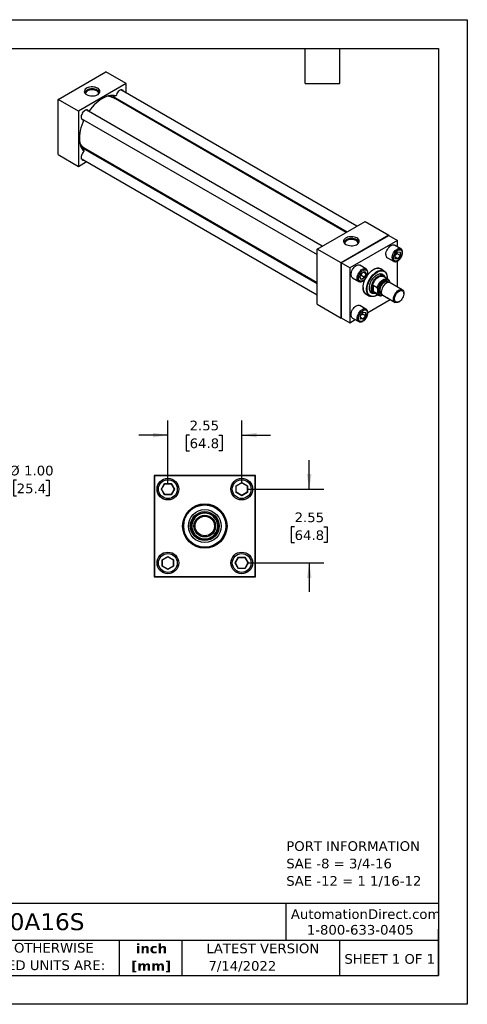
# Model space of a CAD drawing. Header units: inches. Extents: x 0 to 44, y 0 to 34.
# Tile 3 of 3: x 28.5 to 44, y 0 to 34. Entities that reach past the tile are written whole.
import ezdxf

# ---------------------------------------------------------------- set-up
doc = ezdxf.new("R2010")
doc.units = ezdxf.units.IN
doc.header["$LTSCALE"] = 4
doc.header["$MEASUREMENT"] = 0
doc.linetypes.add('SLD-Solid', pattern=[0])
doc.layers.add('DIMENSIONS', color=140, linetype='SLD-Solid', lineweight=25)
doc.layers.add('TEXT', color=140, linetype='SLD-Solid', lineweight=25)
doc.styles.add('SLDTEXTSTYLE0', font='VERDANA.TTF')
doc.styles.add('SLDTEXTSTYLE1', font='VERDANAB.TTF')
doc.dimstyles.new('SLDDIMSTYLE2', dxfattribs={"dimtxt": 0.339844, "dimasz": 0.52, "dimexe": 0, "dimexo": 0.0625, "dimgap": 0.084961, "dimtad": 0, "dimtih": 1, "dimtoh": 1, "dimrnd": 1e-09, "dimzin": 12, "dimdsep": 46, "dimtxsty": 'SLDTEXTSTYLE0', "dimsah": 1, "dimcen": 0.09, "dimadec": 0, "dimazin": 3, "dimtfac": 1, "dimtmove": 0, "dimatfit": 0, "dimfxl": 0, "dimfrac": 2, "dimtolj": 1, "dimtzin": 12, "dimarcsym": 0})
doc.dimstyles.new('SLDDIMSTYLE3', dxfattribs={"dimtxt": 0.339844, "dimasz": 0.52, "dimexe": 0, "dimexo": 0.0625, "dimgap": 0.084961, "dimtad": 0, "dimtih": 1, "dimtoh": 1, "dimrnd": 1e-09, "dimzin": 4, "dimdsep": 46, "dimtxsty": 'SLDTEXTSTYLE0', "dimsah": 1, "dimcen": 0.09, "dimadec": 0, "dimazin": 1, "dimtfac": 1, "dimtmove": 0, "dimatfit": 0, "dimfxl": 0, "dimfrac": 2, "dimtolj": 1, "dimtzin": 12, "dimarcsym": 0})

# ---------------------------------------------------------------- blocks, each defined once
blk = doc.blocks.new('SW_NOTE_0')
at = {"layer": 'TEXT', "color": 0, "char_height": 0.33333, "attachment_point": 1, "style": 'SLDTEXTSTYLE0'}
for s, insert in [('PORT INFORMATION', (0, 0.423)), ('SAE -8 = 3/4-16', (0, -0.179)), ('SAE -12 = 1 1/16-12', (0, -0.78))]:
    blk.add_mtext(s, dxfattribs=dict(at, insert=insert))
blk = doc.blocks.new('SW_NOTE_0_1')
at = {"layer": 'TEXT', "color": 0, "char_height": 0.3333, "attachment_point": 2, "style": 'SLDTEXTSTYLE1'}
for s, insert in [('inch', (0.5, 0.423)), ('[mm]', (0.489, -0.179))]:
    blk.add_mtext(s, dxfattribs=dict(at, insert=insert))
blk = doc.blocks.new('SW_NOTE_0_2')
at = {"layer": 'TEXT', "color": 0, "char_height": 0.33333, "attachment_point": 1, "style": 'SLDTEXTSTYLE0'}
for s, insert in [('UNLESS OTHERWISE ', (0, 0.423)), ('SPECIFIED UNITS ARE:', (0, -0.179))]:
    blk.add_mtext(s, dxfattribs=dict(at, insert=insert))
blk = doc.blocks.new('_D_3')
at = {"layer": 'DIMENSIONS'}
for p, q in [((27.948, 18.098), (26.948, 18.098)), ((26.948, 18.098), (26.948, 17.015)), ((28.433, 18.098), (28.319, 18.098)), ((28.319, 18.098), (28.319, 17.558)), ((29.443, 18.098), (29.557, 18.098)), ((29.557, 18.098), (29.557, 17.558)), ((28.319, 17.558), (28.433, 17.558)), ((29.557, 17.558), (29.443, 17.558)), ((22.363, 17.015), (25, 17.015)), ((25.24, 17.015), (27.448, 17.015)), ((22.363, 16.015), (25, 16.015)), ((25.24, 16.015), (27.448, 16.015)), ((26.948, 16.015), (26.948, 15.015))]:
    blk.add_line(p, q, dxfattribs=at)
for points in [[(26.948, 17.015), (27.028, 17.535), (26.868, 17.535)], [(26.948, 16.015), (26.868, 15.495), (27.028, 15.495)]]:
    blk.add_solid(points, dxfattribs=at)
at = {"layer": 'DIMENSIONS', "char_height": 0.3333, "attachment_point": 1, "style": 'SLDTEXTSTYLE0'}
for s, insert in [('%%c', (28.176, 18.598)), ('1.00', (28.689, 18.598)), ('25.4', (28.433, 17.981))]:
    blk.add_mtext(s, dxfattribs=dict(at, insert=insert))
blk = doc.blocks.new('_D_6')
at = {"layer": 'DIMENSIONS'}
for p, q in [((33.657, 17.99), (33.657, 20.156)), ((36.207, 17.99), (36.207, 20.156)), ((33.657, 19.656), (32.657, 19.656)), ((34.408, 19.656), (34.294, 19.656)), ((34.294, 19.656), (34.294, 19.116)), ((35.418, 19.656), (35.532, 19.656)), ((35.532, 19.656), (35.532, 19.116)), ((36.207, 19.656), (37.207, 19.656)), ((34.294, 19.116), (34.408, 19.116)), ((35.532, 19.116), (35.418, 19.116))]:
    blk.add_line(p, q, dxfattribs=at)
for points in [[(33.657, 19.656), (33.137, 19.736), (33.137, 19.576)], [(36.207, 19.656), (36.727, 19.576), (36.727, 19.736)]]:
    blk.add_solid(points, dxfattribs=at)
at = {"layer": 'DIMENSIONS', "char_height": 0.3333, "attachment_point": 1, "style": 'SLDTEXTSTYLE0'}
for s, insert in [('2.55', (34.408, 20.155)), ('64.8', (34.408, 19.539))]:
    blk.add_mtext(s, dxfattribs=dict(at, insert=insert))
blk = doc.blocks.new('_D_7')
at = {"layer": 'DIMENSIONS'}
for p, q in [((38.54, 17.79), (38.54, 18.79)), ((36.407, 17.79), (39.04, 17.79)), ((38.035, 16.484), (37.921, 16.484)), ((37.921, 16.484), (37.921, 15.944)), ((39.045, 16.484), (39.159, 16.484)), ((39.159, 16.484), (39.159, 15.944)), ((37.921, 15.944), (38.035, 15.944)), ((39.159, 15.944), (39.045, 15.944)), ((36.407, 15.24), (39.04, 15.24)), ((38.54, 15.24), (38.54, 14.24))]:
    blk.add_line(p, q, dxfattribs=at)
for points in [[(38.54, 17.79), (38.62, 18.31), (38.46, 18.31)], [(38.54, 15.24), (38.46, 14.72), (38.62, 14.72)]]:
    blk.add_solid(points, dxfattribs=at)
at = {"layer": 'DIMENSIONS', "char_height": 0.3333, "attachment_point": 1, "style": 'SLDTEXTSTYLE0'}
for s, insert in [('2.55', (38.035, 16.983)), ('64.8', (38.035, 16.367))]:
    blk.add_mtext(s, dxfattribs=dict(at, insert=insert))

msp = doc.modelspace()

# ---------------------------------------------------------------- linework, layer by layer
at = {"color": 7, "linetype": 'SLD-Solid'}
for p, q in [((0, 34), (44, 34)), ((44, 34), (44, 0)), ((44, 0), (0, 0))]:
    msp.add_line(p, q, dxfattribs=at)
for p, q in [((29.861, 31.25), (31.511, 32.202)), ((32.218, 31.794), (31.511, 32.202)), ((32.218, 31.794), (30.568, 30.842)), ((32.218, 31.469), (32.218, 31.794)), ((39.818, 26.656), (31.761, 31.308)), ((31.771, 31.343), (39.854, 26.677)), ((40.187, 26.869), (32.035, 31.575)), ((30.568, 30.842), (29.861, 31.25)), ((29.861, 29.345), (29.861, 31.25)), ((32.218, 31.044), (32.218, 31.085)), ((30.568, 30.842), (30.568, 28.936)), ((38.985, 26.175), (30.833, 30.882)), ((30.666, 30.593), (38.818, 25.887)), ((29.861, 29.345), (30.568, 28.936)), ((38.818, 24.884), (30.736, 29.549)), ((30.761, 29.576), (38.818, 24.924)), ((31.183, 29.291), (31.218, 29.312)), ((30.568, 28.936), (30.85, 29.099)), ((30.666, 29.205), (38.818, 24.499)), ((38.818, 26.079), (40.468, 27.032)), ((40.468, 27.032), (41.293, 26.555)), ((41.293, 26.555), (39.643, 25.603)), ((39.648, 25.6), (41.288, 26.547)), ((41.288, 26.547), (41.583, 26.377)), ((41.293, 26.545), (41.293, 26.555)), ((41.583, 26.377), (39.942, 25.43)), ((41.701, 26.092), (41.489, 26.214)), ((41.583, 26.16), (41.583, 26.377)), ((38.818, 24.174), (38.818, 26.079)), ((39.643, 25.603), (38.818, 26.079)), ((41.507, 25.87), (41.599, 25.984)), ((41.507, 25.747), (41.507, 25.87)), ((41.509, 25.87), (41.599, 25.982)), ((41.509, 25.751), (41.509, 25.87)), ((41.569, 25.945), (41.572, 25.92)), ((41.684, 25.856), (41.572, 25.92)), ((41.684, 25.856), (41.596, 25.746)), ((41.598, 25.981), (41.686, 25.973)), ((41.599, 25.984), (41.692, 25.976)), ((41.692, 25.853), (41.599, 25.739)), ((41.684, 25.973), (41.684, 25.856)), ((41.692, 25.976), (41.692, 25.853)), ((39.643, 25.603), (39.643, 23.698)), ((39.942, 25.43), (39.648, 25.6)), ((39.648, 23.706), (39.648, 25.6)), ((40.499, 25.398), (40.287, 25.52)), ((41.239, 25.781), (41.451, 25.659)), ((41.599, 25.739), (41.507, 25.747)), ((41.596, 25.746), (41.509, 25.796)), ((41.596, 25.746), (41.509, 25.753)), ((41.583, 24.772), (41.583, 25.665)), ((39.942, 25.43), (39.942, 23.536)), ((40.291, 25.106), (40.344, 25.243)), ((40.293, 25.108), (40.345, 25.242)), ((40.333, 25.162), (40.31, 25.152)), ((40.445, 25.097), (40.333, 25.162)), ((40.344, 25.243), (40.451, 25.305)), ((40.345, 25.242), (40.448, 25.301)), ((40.496, 25.229), (40.409, 25.279)), ((40.496, 25.229), (40.445, 25.097)), ((40.446, 25.3), (40.496, 25.229)), ((40.451, 25.305), (40.504, 25.229)), ((40.504, 25.229), (40.451, 25.092)), ((40.495, 25.4), (40.499, 25.398)), ((41.086, 25.155), (40.961, 25.227)), ((41.124, 25.325), (40.971, 25.413)), ((40.037, 25.087), (40.249, 24.965)), ((40.344, 25.03), (40.291, 25.106)), ((40.344, 25.037), (40.293, 25.109)), ((40.445, 25.097), (40.343, 25.038)), ((40.451, 25.092), (40.344, 25.03)), ((40.748, 24.839), (40.892, 24.757)), ((40.748, 24.839), (40.748, 24.614)), ((41.259, 25.042), (41.101, 25.134)), ((41.228, 25.085), (41.228, 25.096)), ((41.242, 24.935), (41.236, 24.938)), ((41.257, 24.926), (41.242, 24.935)), ((41.753, 24.673), (41.33, 24.918)), ((40.472, 24.548), (40.625, 24.459)), ((40.628, 24.65), (40.752, 24.578)), ((40.719, 24.661), (40.719, 24.792)), ((40.892, 24.531), (40.748, 24.614)), ((40.778, 24.575), (40.937, 24.484)), ((40.874, 24.484), (40.884, 24.489)), ((40.91, 24.59), (40.91, 24.676)), ((41.021, 24.552), (41.036, 24.543)), ((41.08, 24.485), (41.503, 24.24)), ((41.805, 24.537), (41.805, 24.559)), ((38.818, 24.174), (39.643, 23.698)), ((40.56, 23.892), (41.333, 24.339)), ((41.239, 24.393), (41.451, 24.27)), ((41.455, 24.268), (41.451, 24.27)), ((41.628, 24.253), (41.647, 24.263)), ((40.499, 24.01), (40.287, 24.132)), ((40.305, 23.788), (40.397, 23.902)), ((40.307, 23.788), (40.397, 23.9)), ((40.367, 23.863), (40.37, 23.838)), ((40.482, 23.774), (40.37, 23.838)), ((40.396, 23.899), (40.484, 23.891)), ((40.397, 23.902), (40.49, 23.894)), ((40.482, 23.891), (40.482, 23.774)), ((40.49, 23.894), (40.49, 23.771)), ((39.643, 23.698), (39.653, 23.703)), ((39.648, 23.706), (39.942, 23.536)), ((39.942, 23.536), (40.131, 23.645)), ((40.037, 23.699), (40.249, 23.577)), ((40.305, 23.665), (40.305, 23.788)), ((40.397, 23.656), (40.305, 23.665)), ((40.307, 23.669), (40.307, 23.788)), ((40.394, 23.664), (40.307, 23.714)), ((40.394, 23.664), (40.307, 23.671)), ((40.482, 23.774), (40.394, 23.664)), ((40.49, 23.771), (40.397, 23.656)), ((33.182, 18.265), (33.182, 14.765)), ((36.682, 18.265), (33.182, 18.265)), ((33.192, 18.255), (33.192, 14.775)), ((36.672, 18.255), (33.192, 18.255)), ((36.672, 14.775), (36.672, 18.255)), ((36.682, 14.765), (36.682, 18.265)), ((33.431, 17.79), (33.544, 17.986)), ((33.544, 17.595), (33.431, 17.79)), ((33.431, 17.79), (33.44, 17.79)), ((33.44, 17.79), (33.549, 17.978)), ((33.549, 17.603), (33.44, 17.79)), ((33.544, 17.986), (33.77, 17.986)), ((33.549, 17.978), (33.544, 17.986)), ((33.549, 17.978), (33.765, 17.978)), ((33.77, 17.986), (33.765, 17.978)), ((33.765, 17.978), (33.874, 17.79)), ((33.874, 17.79), (33.765, 17.603)), ((33.77, 17.986), (33.883, 17.79)), ((33.883, 17.79), (33.77, 17.595)), ((33.883, 17.79), (33.874, 17.79)), ((36.011, 17.903), (36.207, 18.016)), ((36.011, 17.677), (36.011, 17.903)), ((36.011, 17.903), (36.019, 17.899)), ((36.011, 17.677), (36.019, 17.682)), ((36.019, 17.899), (36.207, 18.007)), ((36.019, 17.682), (36.019, 17.899)), ((36.207, 17.574), (36.019, 17.682)), ((36.207, 18.016), (36.402, 17.903)), ((36.207, 18.016), (36.207, 18.007)), ((36.207, 18.007), (36.394, 17.899)), ((36.394, 17.682), (36.207, 17.574)), ((36.394, 17.899), (36.402, 17.903)), ((36.394, 17.899), (36.394, 17.682)), ((36.402, 17.677), (36.394, 17.682)), ((36.402, 17.903), (36.402, 17.677)), ((33.544, 17.595), (33.549, 17.603)), ((33.77, 17.595), (33.544, 17.595)), ((33.765, 17.603), (33.549, 17.603)), ((33.77, 17.595), (33.765, 17.603)), ((36.207, 17.564), (36.011, 17.677)), ((36.402, 17.677), (36.207, 17.564)), ((36.207, 17.564), (36.207, 17.574)), ((34.463, 16.395), (34.463, 16.636)), ((34.494, 16.436), (34.494, 16.594)), ((35.369, 16.594), (35.369, 16.436)), ((35.401, 16.636), (35.401, 16.395)), ((33.461, 15.353), (33.657, 15.466)), ((33.461, 15.127), (33.461, 15.353)), ((33.461, 15.353), (33.469, 15.349)), ((33.469, 15.349), (33.657, 15.457)), ((33.469, 15.132), (33.469, 15.349)), ((33.657, 15.466), (33.852, 15.353)), ((33.657, 15.466), (33.657, 15.457)), ((33.657, 15.457), (33.844, 15.349)), ((33.852, 15.353), (33.844, 15.349)), ((33.844, 15.349), (33.844, 15.132)), ((33.852, 15.353), (33.852, 15.127)), ((35.981, 15.24), (36.094, 15.436)), ((35.99, 15.24), (36.099, 15.428)), ((36.094, 15.436), (36.32, 15.436)), ((36.094, 15.436), (36.099, 15.428)), ((36.099, 15.428), (36.315, 15.428)), ((36.32, 15.436), (36.315, 15.428)), ((36.315, 15.428), (36.424, 15.24)), ((36.32, 15.436), (36.433, 15.24)), ((33.469, 15.132), (33.461, 15.127)), ((33.657, 15.014), (33.461, 15.127)), ((33.657, 15.024), (33.469, 15.132)), ((33.844, 15.132), (33.657, 15.024)), ((33.852, 15.127), (33.657, 15.014)), ((33.657, 15.014), (33.657, 15.024)), ((33.852, 15.127), (33.844, 15.132)), ((36.094, 15.045), (35.981, 15.24)), ((35.981, 15.24), (35.99, 15.24)), ((36.099, 15.053), (35.99, 15.24)), ((36.094, 15.045), (36.099, 15.053)), ((36.32, 15.045), (36.094, 15.045)), ((36.315, 15.053), (36.099, 15.053)), ((36.424, 15.24), (36.315, 15.053)), ((36.315, 15.053), (36.32, 15.045)), ((36.433, 15.24), (36.32, 15.045)), ((36.433, 15.24), (36.424, 15.24)), ((33.182, 14.765), (36.682, 14.765)), ((33.192, 14.775), (36.672, 14.775))]:
    msp.add_line(p, q)
at = {"flags": 128}
for points in [[(31.231, 31.632), (31.193, 31.651), (31.149, 31.665), (31.102, 31.674), (31.052, 31.678), (31.003, 31.677), (30.954, 31.67), (30.908, 31.658), (30.867, 31.642), (30.832, 31.622), (30.804, 31.598), (30.784, 31.572), (30.772, 31.544), (30.77, 31.515), (30.777, 31.486), (30.793, 31.459), (30.817, 31.434), (30.849, 31.412), (30.887, 31.393), (30.931, 31.379), (30.978, 31.37), (31.027, 31.366), (31.077, 31.367), (31.126, 31.374), (31.171, 31.386), (31.213, 31.402), (31.248, 31.422), (31.276, 31.446), (31.296, 31.472), (31.308, 31.5), (31.31, 31.529), (31.303, 31.558), (31.287, 31.585), (31.263, 31.61), (31.231, 31.632)], [(31.218, 31.571), (31.18, 31.589), (31.136, 31.602), (31.089, 31.611), (31.04, 31.613), (30.991, 31.611), (30.943, 31.602), (30.9, 31.589), (30.861, 31.571), (30.83, 31.549), (30.807, 31.523), (30.792, 31.496), (30.787, 31.468), (30.787, 31.466)], [(31.202, 31.542), (31.166, 31.559), (31.125, 31.571), (31.08, 31.579), (31.034, 31.581), (30.988, 31.577), (30.944, 31.569), (30.904, 31.555), (30.87, 31.537), (30.842, 31.516), (30.823, 31.491), (30.813, 31.465), (30.811, 31.439)], [(31.866, 31.371), (31.806, 31.383), (31.743, 31.387), (31.677, 31.382), (31.608, 31.369), (31.537, 31.347), (31.466, 31.317), (31.393, 31.279), (31.321, 31.233), (31.249, 31.181), (31.179, 31.121), (31.11, 31.055), (31.044, 30.983), (30.981, 30.906), (30.924, 30.829)], [(32.121, 31.526), (32.12, 31.527), (32.107, 31.552), (32.088, 31.569), (32.064, 31.577), (32.036, 31.576), (32.006, 31.565), (31.975, 31.546), (31.945, 31.52), (31.918, 31.487), (31.895, 31.45), (31.877, 31.411), (31.866, 31.371)], [(32.144, 31.086), (32.132, 31.119), (32.123, 31.14)], [(30.919, 30.832), (30.909, 30.852), (30.892, 30.871), (30.869, 30.882), (30.842, 30.883), (30.812, 30.875), (30.781, 30.858), (30.751, 30.834), (30.723, 30.803), (30.699, 30.767), (30.679, 30.727), (30.666, 30.688), (30.66, 30.649), (30.661, 30.614), (30.669, 30.584), (30.684, 30.561), (30.705, 30.547), (30.73, 30.541), (30.752, 30.543)], [(30.757, 30.54), (30.718, 30.452), (30.684, 30.359), (30.655, 30.266), (30.632, 30.173), (30.615, 30.082), (30.606, 29.994), (30.602, 29.909), (30.606, 29.827), (30.615, 29.75), (30.632, 29.678), (30.655, 29.612), (30.684, 29.552), (30.718, 29.499), (30.759, 29.453)], [(30.759, 29.453), (30.73, 29.424), (30.705, 29.389), (30.684, 29.35), (30.669, 29.31), (30.661, 29.271), (30.66, 29.235), (30.666, 29.204), (30.679, 29.179), (30.699, 29.162), (30.723, 29.154), (30.751, 29.155), (30.752, 29.155)], [(31.088, 29.346), (31.11, 29.349), (31.144, 29.354)], [(40.188, 26.462), (40.149, 26.48), (40.106, 26.494), (40.059, 26.503), (40.009, 26.507), (39.959, 26.506), (39.911, 26.499), (39.865, 26.488), (39.824, 26.471), (39.789, 26.451), (39.761, 26.427), (39.74, 26.401), (39.729, 26.373), (39.727, 26.344), (39.734, 26.316), (39.749, 26.288), (39.774, 26.263), (39.806, 26.241), (39.844, 26.223), (39.887, 26.209), (39.935, 26.199), (39.984, 26.195), (40.034, 26.197), (40.083, 26.203), (40.128, 26.215), (40.169, 26.231), (40.205, 26.252), (40.233, 26.275), (40.253, 26.302), (40.264, 26.33), (40.267, 26.359), (40.26, 26.387), (40.244, 26.414), (40.22, 26.44), (40.188, 26.462)], [(40.175, 26.4), (40.137, 26.418), (40.093, 26.432), (40.046, 26.44), (39.997, 26.443), (39.947, 26.44), (39.9, 26.432), (39.856, 26.418), (39.818, 26.4), (39.787, 26.378), (39.763, 26.353), (39.749, 26.325), (39.744, 26.297), (39.744, 26.296)], [(40.159, 26.371), (40.123, 26.388), (40.082, 26.401), (40.037, 26.408), (39.991, 26.41), (39.945, 26.407), (39.901, 26.398), (39.861, 26.385), (39.827, 26.367), (39.799, 26.345), (39.78, 26.321), (39.769, 26.295), (39.768, 26.268)], [(41.187, 25.895), (41.19, 25.937), (41.2, 25.981), (41.217, 26.026), (41.239, 26.07), (41.266, 26.111), (41.296, 26.147), (41.329, 26.178), (41.364, 26.202), (41.398, 26.218), (41.431, 26.225), (41.462, 26.224), (41.489, 26.214)], [(41.399, 25.773), (41.402, 25.815), (41.413, 25.859), (41.429, 25.904), (41.451, 25.947), (41.478, 25.988), (41.508, 26.025), (41.541, 26.055), (41.576, 26.079), (41.61, 26.095), (41.644, 26.103), (41.674, 26.102), (41.699, 26.093)], [(40.037, 25.087), (40.037, 25.087), (40.015, 25.105), (39.998, 25.131), (39.988, 25.164), (39.985, 25.202), (39.988, 25.243), (39.998, 25.287), (40.015, 25.332), (40.037, 25.376), (40.063, 25.417), (40.094, 25.453), (40.127, 25.484), (40.162, 25.508), (40.196, 25.524), (40.229, 25.531), (40.26, 25.53), (40.287, 25.52)], [(41.451, 25.659), (41.451, 25.659), (41.448, 25.66)], [(40.249, 24.964), (40.249, 24.965), (40.227, 24.983), (40.21, 25.009), (40.2, 25.041), (40.197, 25.079), (40.2, 25.121), (40.21, 25.165), (40.227, 25.21), (40.249, 25.253), (40.276, 25.294), (40.306, 25.331), (40.339, 25.361), (40.374, 25.385), (40.408, 25.401), (40.441, 25.409), (40.472, 25.408), (40.495, 25.4)], [(40.874, 24.484), (40.826, 24.46), (40.779, 24.444), (40.734, 24.437), (40.691, 24.437), (40.651, 24.447), (40.616, 24.464), (40.586, 24.49), (40.561, 24.523), (40.542, 24.563), (40.529, 24.609), (40.522, 24.661), (40.522, 24.716), (40.529, 24.775), (40.542, 24.836), (40.561, 24.899), (40.586, 24.961), (40.616, 25.021), (40.651, 25.08), (40.691, 25.135), (40.734, 25.185), (40.779, 25.23), (40.826, 25.268), (40.874, 25.3), (40.923, 25.324), (40.97, 25.34), (41.015, 25.347), (41.058, 25.347), (41.097, 25.337), (41.133, 25.32), (41.163, 25.294), (41.188, 25.261), (41.207, 25.221), (41.22, 25.175), (41.227, 25.123), (41.228, 25.096)], [(40.533, 25.147), (40.554, 25.177), (40.596, 25.231), (40.642, 25.28), (40.689, 25.323), (40.738, 25.359), (40.787, 25.388), (40.836, 25.408), (40.884, 25.42), (40.929, 25.424), (40.971, 25.418), (41.01, 25.404), (41.043, 25.382), (41.068, 25.357)], [(40.904, 24.502), (40.86, 24.477), (40.812, 24.457), (40.766, 24.446), (40.722, 24.443), (40.682, 24.449), (40.645, 24.463), (40.613, 24.486), (40.586, 24.516), (40.565, 24.554), (40.55, 24.598), (40.542, 24.648), (40.54, 24.702), (40.545, 24.76), (40.557, 24.82), (40.575, 24.882), (40.599, 24.944), (40.628, 25.005), (40.663, 25.063), (40.702, 25.118), (40.744, 25.169), (40.789, 25.214), (40.836, 25.252), (40.884, 25.284), (40.884, 25.284)], [(40.821, 24.55), (40.801, 24.545), (40.762, 24.541), (40.727, 24.546), (40.695, 24.559), (40.667, 24.58), (40.645, 24.609), (40.629, 24.644), (40.62, 24.686), (40.616, 24.732), (40.62, 24.782), (40.629, 24.835), (40.645, 24.889), (40.667, 24.943), (40.695, 24.996), (40.727, 25.046), (40.762, 25.092), (40.801, 25.133), (40.842, 25.168), (40.884, 25.195), (40.926, 25.216), (40.967, 25.228), (41.005, 25.232), (41.041, 25.227), (41.073, 25.214), (41.1, 25.193), (41.122, 25.164), (41.138, 25.129), (41.144, 25.109)], [(40.683, 24.73), (40.687, 24.778), (40.697, 24.829), (40.713, 24.88), (40.736, 24.931), (40.763, 24.981), (40.795, 25.027), (40.831, 25.068), (40.869, 25.104), (40.909, 25.132), (40.949, 25.154), (40.988, 25.166), (41.025, 25.171), (41.059, 25.166), (41.089, 25.153), (41.114, 25.131), (41.123, 25.12)], [(41.044, 25.371), (41.019, 25.391), (40.983, 25.409), (40.944, 25.419), (40.9, 25.42), (40.854, 25.412), (40.807, 25.396), (40.758, 25.372), (40.758, 25.372)], [(40.884, 25.284), (40.932, 25.307), (40.979, 25.323), (41.024, 25.33), (41.066, 25.329), (41.105, 25.318), (41.139, 25.3), (41.169, 25.273), (41.193, 25.239), (41.211, 25.198), (41.223, 25.151), (41.228, 25.099), (41.227, 25.061)], [(41.066, 25.166), (41.063, 25.204), (41.061, 25.217)], [(40.568, 24.492), (40.554, 24.495), (40.516, 24.509), (40.482, 24.531), (40.454, 24.561), (40.431, 24.598), (40.414, 24.643), (40.404, 24.693), (40.401, 24.748), (40.404, 24.806), (40.414, 24.868), (40.431, 24.931), (40.454, 24.995), (40.482, 25.058), (40.491, 25.076)], [(40.719, 24.792), (40.732, 24.844), (40.752, 24.895), (40.777, 24.946), (40.808, 24.993), (40.843, 25.037), (40.88, 25.074), (40.92, 25.105), (40.96, 25.128), (40.999, 25.143), (41.037, 25.149), (41.071, 25.145), (41.101, 25.134)], [(40.892, 24.757), (40.912, 24.808), (40.937, 24.857), (40.968, 24.904), (41.002, 24.947), (41.039, 24.984), (41.078, 25.014), (41.118, 25.037), (41.157, 25.051), (41.194, 25.057), (41.228, 25.054), (41.259, 25.043), (41.284, 25.023), (41.304, 24.995)], [(40.91, 24.676), (40.921, 24.726), (40.938, 24.776), (40.961, 24.825), (40.99, 24.872), (41.023, 24.915), (41.059, 24.952), (41.097, 24.982), (41.136, 25.004), (41.174, 25.018), (41.21, 25.023), (41.243, 25.018), (41.272, 25.004), (41.295, 24.982), (41.312, 24.952), (41.321, 24.922)], [(41.236, 24.938), (41.236, 24.939), (41.209, 24.945), (41.18, 24.944), (41.148, 24.933), (41.115, 24.914), (41.083, 24.888), (41.053, 24.855), (41.027, 24.818), (41.005, 24.777), (40.988, 24.735), (40.978, 24.693), (40.975, 24.653)], [(41.33, 24.918), (41.303, 24.928), (41.273, 24.929), (41.239, 24.921), (41.205, 24.905), (41.17, 24.882), (41.137, 24.851), (41.107, 24.814), (41.08, 24.773), (41.058, 24.73), (41.042, 24.685), (41.032, 24.641), (41.028, 24.599)], [(40.401, 24.753), (40.402, 24.725), (40.408, 24.674), (40.422, 24.627), (40.441, 24.586), (40.466, 24.553), (40.497, 24.527), (40.533, 24.509), (40.545, 24.505)], [(40.801, 24.563), (40.795, 24.563), (40.763, 24.572), (40.736, 24.589), (40.713, 24.615), (40.697, 24.647), (40.687, 24.686), (40.683, 24.73)], [(40.686, 24.568), (40.699, 24.573), (40.733, 24.589)], [(41.451, 24.355), (41.455, 24.397), (41.465, 24.441), (41.481, 24.485), (41.503, 24.529), (41.53, 24.57), (41.561, 24.606), (41.594, 24.637), (41.628, 24.661), (41.663, 24.677), (41.696, 24.684), (41.726, 24.683), (41.753, 24.673), (41.775, 24.655), (41.792, 24.629), (41.802, 24.597), (41.805, 24.559), (41.805, 24.559)], [(41.647, 24.629), (41.68, 24.644), (41.711, 24.65), (41.74, 24.648), (41.764, 24.636), (41.784, 24.617), (41.797, 24.589), (41.804, 24.556), (41.804, 24.518), (41.797, 24.477), (41.784, 24.434), (41.764, 24.392), (41.74, 24.352), (41.711, 24.316), (41.68, 24.286), (41.647, 24.263), (41.614, 24.248), (41.582, 24.242), (41.554, 24.245), (41.529, 24.256), (41.51, 24.276), (41.496, 24.303), (41.489, 24.336), (41.489, 24.374), (41.496, 24.416), (41.51, 24.458), (41.529, 24.5), (41.554, 24.54), (41.582, 24.576), (41.614, 24.606), (41.647, 24.629)], [(40.037, 23.699), (40.037, 23.699), (40.015, 23.717), (39.998, 23.743), (39.988, 23.776), (39.985, 23.813), (39.988, 23.855), (39.998, 23.899), (40.015, 23.944), (40.037, 23.988), (40.063, 24.029), (40.094, 24.065), (40.127, 24.096), (40.162, 24.12), (40.196, 24.136), (40.229, 24.143), (40.26, 24.142), (40.287, 24.132)], [(41.239, 24.393), (41.239, 24.393), (41.235, 24.395)], [(41.451, 24.27), (41.451, 24.27), (41.447, 24.273)], [(41.628, 24.253), (41.628, 24.253), (41.594, 24.237), (41.561, 24.229), (41.53, 24.23), (41.503, 24.24), (41.481, 24.259), (41.465, 24.284), (41.455, 24.317), (41.451, 24.355)], [(40.251, 23.575), (40.249, 23.577), (40.227, 23.595), (40.21, 23.621), (40.2, 23.653), (40.197, 23.691), (40.2, 23.733), (40.21, 23.777), (40.227, 23.822), (40.249, 23.865), (40.276, 23.906), (40.306, 23.943), (40.339, 23.973), (40.374, 23.997), (40.408, 24.013), (40.441, 24.021), (40.472, 24.019), (40.499, 24.01)], [(40.499, 24.01), (40.499, 24.01), (40.502, 24.008)]]:
    msp.add_lwpolyline(points, dxfattribs=at)
for centre, radius in [((33.657, 17.79), 0.375), ((36.207, 17.79), 0.375), ((34.932, 16.515), 0.767), ((34.932, 16.515), 0.757), ((34.932, 16.515), 0.749), ((34.932, 16.515), 0.73), ((34.932, 16.515), 0.567), ((34.932, 16.515), 0.5), ((34.932, 16.515), 0.5), ((34.932, 16.515), 0.375), ((34.932, 16.515), 0.336), ((33.657, 15.24), 0.375), ((36.207, 15.24), 0.375)]:
    msp.add_circle(centre, radius)
for centre, radius, start, end in [((31.159, 31.442), 0.109, 358.401, 67.0468), ((31.169, 31.457), 0.124, 4.2216, 66.3757), ((31.58, 30.985), 0.37, 60.7619, 93.2664), ((31.589, 31.01), 0.354, 46.1776, 89.4619), ((31.796, 31.392), 0.0712, 240.8955, 280.0181), ((30.951, 29.894), 0.371, 206.781, 239.2014), ((30.934, 29.875), 0.356, 210.6165, 253.7547), ((30.706, 29.504), 0.0712, 19.9836, 59.2827), ((40.116, 26.271), 0.109, 358.401, 67.0468), ((40.126, 26.286), 0.124, 4.2216, 66.3757), ((41.309, 25.882), 0.123, 173.7012, 234.9867), ((41.526, 25.761), 0.127, 174.5586, 232.2749), ((40.945, 25.1), 0.164, 14.7008, 48.6928), ((40.73, 24.727), 0.164, 251.3113, 285.3058), ((41.013, 24.727), 0.302, 167.446, 192.554), ((40.847, 24.686), 0.13, 190.9013, 238.4249), ((41.005, 24.6), 0.132, 211.184, 302.1029), ((41.028, 24.6), 0.118, 184.7374, 291.7492), ((41.084, 24.642), 0.11, 174.0137, 234.6741), ((41.147, 24.584), 0.12, 172.7442, 235.9436), ((34.932, 16.515), 0.484, 25.321, 154.679), ((34.932, 16.515), 0.445, 10.2745, 169.7255), ((34.932, 16.515), 0.484, 165.579, 194.421), ((34.932, 16.515), 0.445, 190.2745, 349.7255), ((34.932, 16.515), 0.484, 345.579, 14.421), ((34.932, 16.515), 0.484, 205.321, 334.679)]:
    msp.add_arc(centre, radius, start, end)
for centre, major_axis, ratio, start_param, end_param in [((41.504, 25.872), (0.00532, -0.00187), 0.218224, 5.57449, 6.206482), ((41.596, 25.987), (-0.00227, 0.00533), 0.565779, 3.435482, 4.067474), ((41.688, 25.855), (0.00532, -0.00187), 0.218224, 4.003694, 5.57449), ((41.688, 25.978), (0.0045, 0.00411), 0.697843, 3.709805, 4.929575), ((41.504, 25.749), (0.0045, 0.00411), 0.697843, 4.929575, 5.714973), ((41.596, 25.741), (-0.00227, 0.00533), 0.565779, 4.067474, 5.63827), ((40.34, 25.245), (0.00428, -0.00367), 0.218355, 0.076754, 0.708725), ((40.447, 25.307), (0.00131, 0.00595), 0.697855, 3.709862, 4.495341), ((40.5, 25.231), (0.00575, 0.0007), 0.565702, 3.786616, 5.357412), ((40.287, 25.108), (0.00575, 0.0007), 0.565702, 5.357412, 5.989383), ((40.34, 25.033), (0.00131, 0.00595), 0.697855, 4.495341, 5.714916), ((40.447, 25.094), (0.00428, -0.00367), 0.218355, 0.708725, 2.279522), ((40.394, 23.905), (-0.00227, 0.00533), 0.565779, 3.435482, 4.067474), ((40.486, 23.896), (0.0045, 0.00411), 0.697843, 3.709805, 4.929575), ((40.301, 23.79), (0.00532, -0.00187), 0.218224, 5.57449, 6.206482), ((40.301, 23.667), (0.0045, 0.00411), 0.697843, 4.929575, 5.714973), ((40.394, 23.659), (-0.00227, 0.00533), 0.565779, 4.067474, 5.63827), ((40.486, 23.773), (0.00532, -0.00187), 0.218224, 4.003694, 5.57449)]:
    msp.add_ellipse(centre, major_axis=major_axis, ratio=ratio, start_param=start_param, end_param=end_param)
for points, knots in [([(31.866, 31.371), (31.851, 31.368), (31.822, 31.362), (31.789, 31.353), (31.766, 31.342), (31.759, 31.332), (31.765, 31.322), (31.781, 31.313), (31.808, 31.304), (31.833, 31.297), (31.852, 31.295), (31.855, 31.294)], [0, 0, 0, 0, 0.174828, 0.349283, 0.482303, 0.616357, 0.697021, 0.778126, 0.852601, 0.972737, 1, 1, 1, 1]), ([(30.82, 29.501), (30.819, 29.502), (30.808, 29.517), (30.788, 29.537), (30.765, 29.557), (30.75, 29.565), (30.739, 29.565), (30.733, 29.552), (30.736, 29.529), (30.745, 29.494), (30.753, 29.472), (30.759, 29.453)], [0, 0, 0, 0, 0.014949, 0.148793, 0.22933, 0.310307, 0.384665, 0.504611, 0.720742, 0.771217, 1, 1, 1, 1]), ([(41.599, 25.685), (41.559, 25.661), (41.52, 25.657), (41.462, 25.69), (41.446, 25.726), (41.446, 25.82), (41.462, 25.874), (41.52, 25.974), (41.559, 26.015), (41.599, 26.038)], [0, 0, 0, 0, 0.25, 0.25, 0.5, 0.5, 0.75, 0.75, 1, 1, 1, 1]), ([(41.572, 25.92), (41.552, 25.903), (41.526, 25.883), (41.512, 25.857), (41.509, 25.852)], [0, 0, 0, 0, 0.821628, 1, 1, 1, 1]), ([(41.599, 26.038), (41.64, 26.062), (41.679, 26.066), (41.737, 26.033), (41.753, 25.997), (41.753, 25.903), (41.737, 25.849), (41.679, 25.749), (41.64, 25.708), (41.599, 25.685)], [0, 0, 0, 0, 0.25, 0.25, 0.5, 0.5, 0.75, 0.75, 1, 1, 1, 1]), ([(41.713, 25.796), (41.72, 25.809), (41.731, 25.828), (41.742, 25.857), (41.751, 25.882), (41.758, 25.911), (41.762, 25.941), (41.763, 25.97), (41.76, 25.999), (41.753, 26.026), (41.742, 26.051), (41.726, 26.073), (41.71, 26.087), (41.7, 26.092), (41.698, 26.093)], [0, 0, 0, 0, 0.118793, 0.167018, 0.246349, 0.327571, 0.413686, 0.50253, 0.593495, 0.686081, 0.780027, 0.875624, 0.974478, 1, 1, 1, 1]), ([(41.447, 25.661), (41.447, 25.661), (41.455, 25.654), (41.474, 25.648), (41.503, 25.643), (41.533, 25.645), (41.563, 25.654), (41.593, 25.669), (41.622, 25.688), (41.647, 25.71), (41.669, 25.733), (41.686, 25.755), (41.701, 25.776), (41.71, 25.79), (41.713, 25.796)], [0, 0, 0, 0, 0.002851, 0.108365, 0.210505, 0.314683, 0.419038, 0.521014, 0.618473, 0.724305, 0.802786, 0.869228, 0.949396, 1, 1, 1, 1]), ([(40.244, 25.079), (40.244, 25.126), (40.26, 25.18), (40.318, 25.28), (40.357, 25.321), (40.438, 25.368), (40.477, 25.372), (40.534, 25.339), (40.551, 25.303), (40.551, 25.256)], [0, 0, 0, 0, 0.25, 0.25, 0.5, 0.5, 0.75, 0.75, 1, 1, 1, 1]), ([(40.551, 25.256), (40.551, 25.209), (40.534, 25.155), (40.477, 25.055), (40.438, 25.014), (40.357, 24.967), (40.318, 24.963), (40.26, 24.996), (40.244, 25.032), (40.244, 25.079)], [0, 0, 0, 0, 0.25, 0.25, 0.5, 0.5, 0.75, 0.75, 1, 1, 1, 1]), ([(40.362, 25.252), (40.357, 25.244), (40.342, 25.217), (40.337, 25.184), (40.333, 25.162)], [0, 0, 0, 0, 0.298773, 1, 1, 1, 1]), ([(40.511, 25.102), (40.518, 25.115), (40.528, 25.134), (40.54, 25.163), (40.548, 25.188), (40.556, 25.217), (40.56, 25.247), (40.561, 25.276), (40.558, 25.305), (40.551, 25.332), (40.54, 25.358), (40.524, 25.379), (40.508, 25.394), (40.496, 25.398), (40.494, 25.399)], [0, 0, 0, 0, 0.117886, 0.165744, 0.244469, 0.325071, 0.410529, 0.498695, 0.588966, 0.680845, 0.774074, 0.868942, 0.967041, 1, 1, 1, 1]), ([(40.25, 24.965), (40.257, 24.961), (40.273, 24.953), (40.301, 24.949), (40.331, 24.951), (40.361, 24.96), (40.391, 24.975), (40.42, 24.994), (40.445, 25.016), (40.466, 25.039), (40.484, 25.061), (40.499, 25.082), (40.508, 25.096), (40.511, 25.102)], [0, 0, 0, 0, 0.091448, 0.195527, 0.301681, 0.408015, 0.511926, 0.611234, 0.719074, 0.799044, 0.866747, 0.948436, 1, 1, 1, 1]), ([(40.719, 24.792), (40.72, 24.798), (40.721, 24.803), (40.724, 24.813), (40.726, 24.817), (40.73, 24.827), (40.733, 24.831), (40.738, 24.837), (40.74, 24.838), (40.744, 24.84), (40.746, 24.841), (40.748, 24.839)], [0, 0, 0, 0, 0.25, 0.25, 0.5, 0.5, 0.75, 0.75, 0.875, 0.875, 1, 1, 1, 1]), ([(41.271, 24.926), (41.267, 24.932), (41.259, 24.947), (41.238, 24.963), (41.211, 24.973), (41.171, 24.974), (41.117, 24.955), (41.062, 24.911), (41.022, 24.864), (40.995, 24.823), (40.972, 24.778), (40.951, 24.72), (40.948, 24.68), (40.945, 24.653)], [0, 0, 0, 0, 0.050603, 0.1272, 0.203796, 0.278801, 0.418133, 0.557465, 0.63247, 0.709067, 0.785663, 0.860668, 1, 1, 1, 1]), ([(40.748, 24.614), (40.746, 24.615), (40.744, 24.617), (40.74, 24.621), (40.738, 24.623), (40.733, 24.63), (40.73, 24.634), (40.726, 24.641), (40.724, 24.645), (40.721, 24.653), (40.72, 24.657), (40.719, 24.661)], [0, 0, 0, 0, 0.125, 0.125, 0.25, 0.25, 0.5, 0.5, 0.75, 0.75, 1, 1, 1, 1]), ([(40.945, 24.653), (40.948, 24.63), (40.951, 24.594), (40.972, 24.56), (40.995, 24.541), (41.018, 24.532), (41.035, 24.532), (41.041, 24.532)], [0, 0, 0, 0, 0.338985, 0.521466, 0.70782, 0.894174, 1, 1, 1, 1]), ([(40.397, 23.602), (40.357, 23.579), (40.318, 23.575), (40.26, 23.608), (40.244, 23.644), (40.244, 23.738), (40.26, 23.792), (40.318, 23.892), (40.357, 23.933), (40.397, 23.956)], [0, 0, 0, 0, 0.25, 0.25, 0.5, 0.5, 0.75, 0.75, 1, 1, 1, 1]), ([(40.37, 23.838), (40.35, 23.821), (40.324, 23.801), (40.309, 23.775), (40.307, 23.77)], [0, 0, 0, 0, 0.821628, 1, 1, 1, 1]), ([(40.397, 23.956), (40.438, 23.98), (40.477, 23.984), (40.534, 23.95), (40.551, 23.915), (40.551, 23.821), (40.534, 23.767), (40.477, 23.667), (40.438, 23.626), (40.397, 23.602)], [0, 0, 0, 0, 0.25, 0.25, 0.5, 0.5, 0.75, 0.75, 1, 1, 1, 1]), ([(40.511, 23.714), (40.518, 23.727), (40.528, 23.746), (40.54, 23.775), (40.548, 23.8), (40.556, 23.829), (40.56, 23.859), (40.561, 23.888), (40.558, 23.917), (40.551, 23.944), (40.54, 23.969), (40.524, 23.991), (40.51, 24.002), (40.503, 24.007)], [0, 0, 0, 0, 0.1222632, 0.1718977, 0.2535454, 0.3371402, 0.4257713, 0.5172107, 0.6108334, 0.7061236, 0.8028144, 0.9012042, 1, 1, 1, 1]), ([(40.252, 23.576), (40.259, 23.572), (40.274, 23.564), (40.301, 23.561), (40.331, 23.563), (40.361, 23.572), (40.391, 23.587), (40.42, 23.606), (40.445, 23.628), (40.466, 23.651), (40.484, 23.673), (40.499, 23.694), (40.508, 23.708), (40.511, 23.714)], [0, 0, 0, 0, 0.0824214, 0.187534, 0.294743, 0.4021339, 0.5070771, 0.6073719, 0.716283, 0.7970473, 0.8654228, 0.9479232, 1, 1, 1, 1]), ([(33.332, 17.79), (33.332, 17.876), (33.366, 17.959), (33.488, 18.081), (33.571, 18.115), (33.743, 18.115), (33.826, 18.081), (33.948, 17.959), (33.982, 17.876), (33.982, 17.79)], [0, 0, 0, 0, 0.25, 0.25, 0.5, 0.5, 0.75, 0.75, 1, 1, 1, 1]), ([(36.207, 17.465), (36.121, 17.465), (36.038, 17.499), (35.916, 17.621), (35.882, 17.704), (35.882, 17.876), (35.916, 17.959), (36.038, 18.081), (36.121, 18.115), (36.207, 18.115)], [0, 0, 0, 0, 0.25, 0.25, 0.5, 0.5, 0.75, 0.75, 1, 1, 1, 1]), ([(36.207, 18.115), (36.293, 18.115), (36.376, 18.081), (36.498, 17.959), (36.532, 17.876), (36.532, 17.704), (36.498, 17.621), (36.376, 17.499), (36.293, 17.465), (36.207, 17.465)], [0, 0, 0, 0, 0.25, 0.25, 0.5, 0.5, 0.75, 0.75, 1, 1, 1, 1]), ([(33.982, 17.79), (33.982, 17.704), (33.948, 17.621), (33.826, 17.499), (33.743, 17.465), (33.571, 17.465), (33.488, 17.499), (33.366, 17.621), (33.332, 17.704), (33.332, 17.79)], [0, 0, 0, 0, 0.25, 0.25, 0.5, 0.5, 0.75, 0.75, 1, 1, 1, 1]), ([(34.463, 16.636), (34.465, 16.644), (34.468, 16.652), (34.473, 16.669), (34.476, 16.677), (34.482, 16.693), (34.485, 16.701), (34.489, 16.711), (34.491, 16.715), (34.493, 16.72), (34.494, 16.722), (34.494, 16.722)], [0, 0, 0, 0, 0.25, 0.25, 0.5, 0.5, 0.75, 0.75, 0.875, 0.875, 1, 1, 1, 1]), ([(35.369, 16.722), (35.369, 16.722), (35.37, 16.72), (35.373, 16.715), (35.375, 16.711), (35.379, 16.701), (35.382, 16.693), (35.388, 16.677), (35.391, 16.669), (35.396, 16.652), (35.399, 16.644), (35.401, 16.636)], [0, 0, 0, 0, 0.125, 0.125, 0.25, 0.25, 0.5, 0.5, 0.75, 0.75, 1, 1, 1, 1]), ([(34.494, 16.308), (34.494, 16.308), (34.493, 16.31), (34.491, 16.316), (34.489, 16.319), (34.485, 16.33), (34.482, 16.338), (34.476, 16.353), (34.473, 16.362), (34.468, 16.378), (34.465, 16.386), (34.463, 16.395)], [0, 0, 0, 0, 0.125, 0.125, 0.25, 0.25, 0.5, 0.5, 0.75, 0.75, 1, 1, 1, 1]), ([(35.401, 16.395), (35.399, 16.386), (35.396, 16.378), (35.391, 16.362), (35.388, 16.354), (35.382, 16.338), (35.379, 16.33), (35.374, 16.319), (35.373, 16.316), (35.37, 16.31), (35.369, 16.308), (35.369, 16.308)], [0, 0, 0, 0, 0.25, 0.25, 0.5, 0.5, 0.75, 0.75, 0.875, 0.875, 1, 1, 1, 1]), ([(33.657, 14.915), (33.571, 14.915), (33.488, 14.949), (33.366, 15.071), (33.332, 15.154), (33.332, 15.326), (33.366, 15.409), (33.488, 15.531), (33.571, 15.565), (33.657, 15.565)], [0, 0, 0, 0, 0.25, 0.25, 0.5, 0.5, 0.75, 0.75, 1, 1, 1, 1]), ([(33.657, 15.565), (33.743, 15.565), (33.826, 15.531), (33.948, 15.409), (33.982, 15.326), (33.982, 15.154), (33.948, 15.071), (33.826, 14.949), (33.743, 14.915), (33.657, 14.915)], [0, 0, 0, 0, 0.25, 0.25, 0.5, 0.5, 0.75, 0.75, 1, 1, 1, 1]), ([(35.882, 15.24), (35.882, 15.326), (35.916, 15.409), (36.038, 15.531), (36.121, 15.565), (36.293, 15.565), (36.376, 15.531), (36.498, 15.409), (36.532, 15.326), (36.532, 15.24)], [0, 0, 0, 0, 0.25, 0.25, 0.5, 0.5, 0.75, 0.75, 1, 1, 1, 1]), ([(36.532, 15.24), (36.532, 15.154), (36.498, 15.071), (36.376, 14.949), (36.293, 14.915), (36.121, 14.915), (36.038, 14.949), (35.916, 15.071), (35.882, 15.154), (35.882, 15.24)], [0, 0, 0, 0, 0.25, 0.25, 0.5, 0.5, 0.75, 0.75, 1, 1, 1, 1])]:
    msp.add_open_spline(points, degree=3, knots=knots)
for points in [[(41.304, 24.995), (41.312, 24.968), (41.319, 24.941), (41.323, 24.915)], [(40.91, 24.676), (40.907, 24.703), (40.9, 24.729), (40.892, 24.757)], [(40.892, 24.531), (40.9, 24.549), (40.907, 24.568), (40.91, 24.59)], [(34.494, 16.594), (34.494, 16.639), (34.494, 16.681), (34.494, 16.722)], [(35.369, 16.722), (35.369, 16.681), (35.369, 16.639), (35.369, 16.594)], [(34.494, 16.308), (34.494, 16.349), (34.494, 16.392), (34.494, 16.436)], [(35.369, 16.308), (35.369, 16.349), (35.369, 16.392), (35.369, 16.436)]]:
    msp.add_open_spline(points, degree=3)
at = {"layer": 'TEXT'}
for p, q in [((1, 33), (43, 33)), ((38.4, 31.8), (38.4, 33)), ((39.6, 31.8), (39.6, 33)), ((43, 33), (43, 1)), ((38.4, 31.8), (39.6, 31.8)), ((43, 3.484), (1, 3.484)), ((37.728, 3.484), (37.728, 2.2)), ((43, 1), (43, 2.6)), ((43, 2.2), (1, 2.2)), ((31.972, 2.2), (31.972, 1)), ((34.144, 2.2), (34.144, 1)), ((39.582, 2.2), (39.582, 1)), ((1, 1), (43, 1))]:
    msp.add_line(p, q, dxfattribs=at)

# ---------------------------------------------------------------- block references
for name, p in [('SW_NOTE_0', (37.746, 5.208)), ('SW_NOTE_0_2', (26.395, 1.696)), ('SW_NOTE_0_1', (32.59, 1.673))]:
    msp.add_blockref(name, p, dxfattribs=at)

# ---------------------------------------------------------------- texts
at = {"layer": 'TEXT', "style": 'SLDTEXTSTYLE0'}
for s, insert, char_height, attachment_point in [('HP16250A16S', (25.072, 3.145), 0.58333, 1), ('AutomationDirect.com', (37.905, 3.281), 0.33333, 1), ('1-800-633-0405', (38.455, 2.74), 0.33333, 1), ('LATEST VERSION', (36.937, 2.098), 0.33333, 2), ('SHEET 1 OF 1', (39.755, 1.734), 0.33333, 1), ('7/14/2022', (35.057, 1.494), 0.3333, 1)]:
    msp.add_mtext(s, dxfattribs=dict(at, insert=insert, char_height=char_height, attachment_point=attachment_point))

# ---------------------------------------------------------------- dimensions: what is measured, and where the dimension line sits
at = {"layer": 'DIMENSIONS'}
dim = msp.add_linear_dim(base=(36.207, 19.656), p1=(33.657, 17.79), p2=(36.207, 17.79), dimstyle='SLDDIMSTYLE2', dxfattribs=at)
dim.commit()
dim.dimension.update_dxf_attribs({"geometry": '_D_6', "text_midpoint": (34.913, 19.656), "dimtype": 160})
dim = msp.add_linear_dim(base=(38.54, 15.24), p1=(36.207, 17.79), p2=(36.207, 15.24), angle=90, dimstyle='SLDDIMSTYLE2', dxfattribs=at)
dim.commit()
dim.dimension.update_dxf_attribs({"geometry": '_D_7', "text_midpoint": (38.54, 16.484), "dimtype": 160})
dim = msp.add_linear_dim(base=(26.948, 16.015), p1=(22.163, 17.015), p2=(22.163, 16.015), angle=90, text='%%c<>', dimstyle='SLDDIMSTYLE3', dxfattribs=at)
dim.commit()
dim.dimension.update_dxf_attribs({"geometry": '_D_3', "text_midpoint": (26.948, 18.098), "dimtype": 160})

doc.saveas('drawing.dxf')
